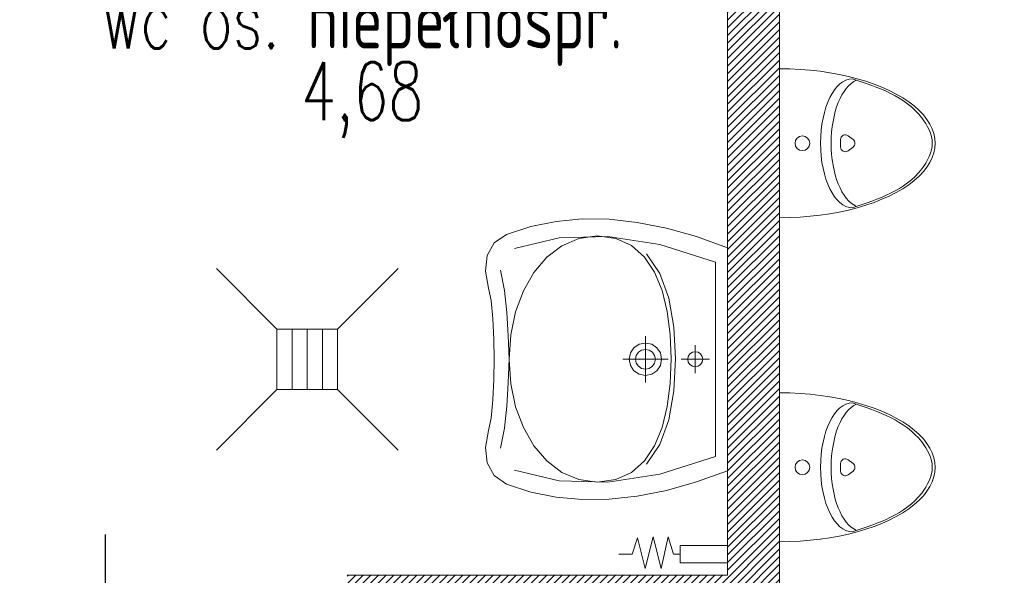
# Model space of a CAD drawing. Header units: inches. Extents: x 27484 to 71626, y -45113 to 39.
# Tile 104 of 256: x 34622 to 34849, y -32021 to -31892. Entities that reach past the tile are written whole.
import ezdxf
from ezdxf.enums import TextEntityAlignment as Align

# ---------------------------------------------------------------- set-up
doc = ezdxf.new("R2010")
doc.units = ezdxf.units.IN
doc.header["$LTSCALE"] = 50
doc.header["$MEASUREMENT"] = 0
for name, color, linetype, lineweight in [('A-ARMATURA', 45, 'Continuous', 5), ('A-SCIANY', 5, 'Continuous', 18), ('A-ść. istn.', 8, 'Continuous', 0), ('R-MET-DRZ', 7, 'Continuous', 15)]:
    doc.layers.add(name, color=color, linetype=linetype, lineweight=lineweight)
for name, color, linetype in [('R-MET-POM-OPIS', 7, 'Continuous'), ('R-MET-POM-OPIS-NR', 2, 'Continuous'), ('R-MET-POM-OPIS-POM', 7, 'Continuous'), ('S-DRZ-', 7, 'Continuous'), ('S-DRZ-O', 7, 'Continuous'), ('S-DRZ-SKRZYD', 5, 'Continuous'), ('S-DRZ-WEGAR', 7, 'Continuous')]:
    doc.layers.add(name, color=color, linetype=linetype)
doc.styles.add('MET_POM', font='simplex.shx')

# ---------------------------------------------------------------- blocks, each defined once
blk = doc.blocks.new('A$C0ADF19BE')
at = {"layer": 'A-ARMATURA', "linetype": 'Continuous'}
for p, q in [((-17.24, 9.5), (17.24, 9.5)), ((-1.75, -6.35), (-0.88, -7.52)), ((-0.87, -4.6), (0.87, -4.6)), ((1.75, -6.35), (0.88, -7.52))]:
    blk.add_line(p, q, dxfattribs=at)
blk.add_circle((0, 4.2), 1.7, dxfattribs=at)
for centre, start, end in [((-0.87, -5.7), 90, 216.8823), ((0.87, -5.7), 323.1177, 90), ((0, -6.86), 216.8823, 323.1177)]:
    blk.add_arc(centre, 1.09, start, end, dxfattribs=at)
for centre, major_axis, ratio, start_param, end_param in [((0, 9.5), (0, -36), 0.478823, 4.712389, 7.853982), ((0, -7.34), (-14.92, 0), 0.492275, 3.141593, 6.283185), ((0, -9.79), (-14.92, 0), 0.492275, 3.348063, 6.076813)]:
    blk.add_ellipse(centre, major_axis=major_axis, ratio=ratio, start_param=start_param, end_param=end_param, dxfattribs=at)
blk.add_spline([(-14.92, -7.34), (-5.95, -23.4), (0.03, -25.83), (5.88, -23.4), (14.92, -7.34)], degree=3, dxfattribs=at)
blk = doc.blocks.new('KRAT')
for p, q in [((-7, 7), (-21, 21)), ((7, 7), (21, 21)), ((7, 3.5), (-7, 3.5)), ((7, 0), (-7, 0)), ((7, -3.5), (-7, -3.5)), ((-7, -7), (-21, -21)), ((7, -7), (21, -21))]:
    blk.add_line(p, q)
blk.add_lwpolyline([(7, -7), (7, 7), (-7, 7), (-7, -7)], close=True)
blk = doc.blocks.new('A$C5AAF5422')
at = {"layer": 'A-ARMATURA'}
for p, q in [((0, 0), (-25.81, 0)), ((25.81, 0), (0, 0)), ((28.39, -7.2), (25.81, 0)), ((-25.81, 0), (-28.39, -7.2)), ((-22.51, -2.8), (-26.59, -15.65)), ((0, -2.8), (-22.51, -2.8)), ((22.51, -2.8), (0, -2.8)), ((0, -10.73), (0, -4.22)), ((26.59, -15.65), (22.51, -2.8)), ((-1.75, -7.48), (-1.61, -6.8)), ((-1.61, -6.8), (-1.24, -6.24)), ((-1.24, -6.24), (-0.68, -5.86)), ((-0.68, -5.86), (0, -5.72)), ((0, -5.72), (0, -5.72)), ((0, -5.72), (0.68, -5.86)), ((0.68, -5.86), (1.24, -6.24)), ((1.24, -6.24), (1.61, -6.8)), ((1.61, -6.8), (1.75, -7.48)), ((-28.39, -7.2), (-30.35, -14.17)), ((-3.25, -7.48), (3.25, -7.48)), ((-1.61, -8.16), (-1.75, -7.48)), ((-1.24, -8.71), (-1.61, -8.16)), ((-0.68, -9.09), (-1.24, -8.71)), ((0, -9.23), (-0.68, -9.09)), ((0.68, -9.09), (0, -9.23)), ((1.24, -8.71), (0.68, -9.09)), ((1.61, -8.16), (1.24, -8.71)), ((1.75, -7.48), (1.61, -8.16)), ((30.35, -14.17), (28.39, -7.2)), ((-19.75, -15.71), (-14.01, -13.63)), ((-14.01, -13.63), (-7.31, -12.42)), ((-10.92, -13.96), (-5.6, -13.26)), ((-7.31, -12.42), (0.07, -12.04)), ((-5.6, -13.26), (0.07, -13.04)), ((0.07, -12.04), (7.44, -12.42)), ((0.07, -13.04), (5.74, -13.26)), ((5.74, -13.26), (11.05, -13.96)), ((7.44, -12.42), (14.14, -13.63)), ((14.14, -13.63), (19.88, -15.71)), ((-30.35, -14.17), (-31.68, -20.89)), ((-26.59, -15.65), (-28.45, -27.74)), ((-24.26, -18.74), (-19.75, -15.71)), ((-20, -16.92), (-15.76, -15.17)), ((-15.76, -15.17), (-10.92, -13.96)), ((-2.65, -16.36), (-1.46, -15.56)), ((-1.46, -15.56), (0, -15.26)), ((0, -24.26), (0, -13.76)), ((0, -15.26), (0, -15.26)), ((0, -15.26), (1.46, -15.56)), ((1.46, -15.56), (2.65, -16.36)), ((11.05, -13.96), (15.89, -15.17)), ((15.89, -15.17), (20.13, -16.92)), ((19.88, -15.71), (24.39, -18.74)), ((28.45, -27.74), (26.59, -15.65)), ((31.68, -20.89), (30.35, -14.17)), ((-23.51, -19.26), (-20, -16.92)), ((-3.75, -19.01), (-3.46, -17.56)), ((-3.46, -17.56), (-2.65, -16.36)), ((-2.3, -19.01), (-2.12, -18.12)), ((-2.12, -18.12), (-1.63, -17.39)), ((-1.63, -17.39), (-0.89, -16.89)), ((-0.89, -16.89), (0, -16.71)), ((0, -16.71), (0, -16.71)), ((0, -16.71), (0.89, -16.89)), ((0.89, -16.89), (1.63, -17.39)), ((1.63, -17.39), (2.12, -18.12)), ((2.12, -18.12), (2.3, -19.01)), ((2.65, -16.36), (3.46, -17.56)), ((3.46, -17.56), (3.75, -19.01)), ((20.13, -16.92), (23.64, -19.26)), ((-26.17, -22.22), (-23.51, -19.26)), ((5.34, -19.01), (-5.34, -19.01)), ((-3.46, -20.47), (-3.75, -19.01)), ((-2.65, -21.66), (-3.46, -20.47)), ((-2.12, -19.91), (-2.3, -19.01)), ((-1.63, -20.64), (-2.12, -19.91)), ((-0.13, -20.35), (-0.13, -20.35)), ((2.12, -19.91), (1.63, -20.64)), ((2.3, -19.01), (2.12, -19.91)), ((3.46, -20.47), (2.65, -21.66)), ((3.75, -19.01), (3.46, -20.47)), ((23.64, -19.26), (26.3, -22.22)), ((-31.68, -20.89), (-32.39, -27.38)), ((-27.86, -25.83), (-26.17, -22.22)), ((-1.46, -22.47), (-2.65, -21.66)), ((-0.89, -21.13), (-1.63, -20.64)), ((0, -22.76), (-1.46, -22.47)), ((0, -21.31), (-0.89, -21.13)), ((-0.07, -21.39), (-0.07, -21.39)), ((0.89, -21.13), (0, -21.31)), ((1.46, -22.47), (0, -22.76)), ((1.63, -20.64), (0.89, -21.13)), ((2.65, -21.66), (1.46, -22.47)), ((26.3, -22.22), (27.99, -25.83)), ((32.39, -27.38), (31.68, -20.89)), ((-28.45, -30.14), (-27.86, -25.83)), ((27.99, -25.83), (28.58, -30.14)), ((-32.39, -27.38), (-32.47, -33.64)), ((-28.45, -27.74), (-28.14, -38.98)), ((28.14, -38.98), (28.45, -27.74)), ((32.47, -33.64), (32.39, -27.38)), ((-28.45, -30.14), (-27.86, -34.42)), ((27.99, -34.42), (28.58, -30.14)), ((-32.47, -33.64), (-31.92, -39.69)), ((31.92, -39.69), (32.47, -33.64)), ((-27.86, -34.42), (-26.18, -38.33)), ((26.29, -38.33), (27.99, -34.42)), ((-26.18, -38.33), (-23.53, -41.81)), ((23.61, -41.81), (26.29, -38.33)), ((-31.92, -39.69), (-30.72, -45.51)), ((-28.14, -38.98), (-25.67, -49.28)), ((25.67, -49.28), (28.14, -38.98)), ((30.72, -45.51), (31.92, -39.69)), ((-23.53, -41.81), (-20.04, -44.79)), ((20.09, -44.79), (23.61, -41.81)), ((-30.72, -45.51), (-28.88, -51.12)), ((-20.04, -44.79), (-15.81, -47.22)), ((15.83, -47.22), (20.09, -44.79)), ((28.88, -51.12), (30.72, -45.51)), ((-15.81, -47.22), (-10.99, -49.04)), ((10.98, -49.04), (15.83, -47.22)), ((-10.99, -49.04), (-5.68, -50.17)), ((5.66, -50.17), (10.98, -49.04)), ((-28.88, -51.12), (-26.93, -53.97)), ((-15.91, -51.63), (-20.61, -52.51)), ((-10.83, -51.08), (-15.91, -51.63)), ((-5.48, -50.74), (-10.83, -51.08)), ((-5.68, -50.17), (-0.02, -50.56)), ((0.02, -50.52), (-5.48, -50.74)), ((-0.02, -50.56), (5.66, -50.17)), ((5.51, -50.74), (0.02, -50.52)), ((10.86, -51.08), (5.51, -50.74)), ((15.94, -51.63), (10.86, -51.08)), ((20.64, -52.51), (15.94, -51.63)), ((26.93, -53.97), (28.88, -51.12)), ((-26.93, -53.97), (-23.99, -55.58)), ((-13.64, -54.72), (-9.42, -54.29)), ((-9.42, -54.29), (-4.6, -54.04)), ((-4.6, -54.04), (0, -54.01)), ((0, -54.01), (0, -54.01)), ((0, -54.01), (4.6, -54.04)), ((4.6, -54.04), (9.42, -54.29)), ((9.42, -54.29), (13.64, -54.72)), ((23.99, -55.58), (26.93, -53.97)), ((-23.99, -55.58), (-20.4, -56.01)), ((-20.4, -56.01), (-16.46, -55.28)), ((-16.46, -55.28), (-13.64, -54.72)), ((13.64, -54.72), (16.46, -55.28)), ((16.46, -55.28), (20.4, -56.01)), ((20.4, -56.01), (23.99, -55.58))]:
    blk.add_line(p, q, dxfattribs=at)
blk = doc.blocks.new('A$C1D21525B')
at = {"layer": 'A-ARMATURA'}
blk.add_lwpolyline([(0, 11.01), (0, 12.5), (-3.99, 13.74), (3.32, 15.39), (-3.99, 17.22), (3.32, 19.09), (-3.82, 20.87), (0, 22.08), (0, 25.18)], dxfattribs=at)
blk.add_lwpolyline([(1.99, 0), (-1.99, 0), (-1.99, 11.01), (1.99, 11.01)], close=True, dxfattribs=at)
blk = doc.blocks.new('MPOM0239')
at = {"layer": 'R-MET-POM-OPIS', "style": 'MET_POM', "width": 0.7}
for tag, p in [('POS', (0, -0.225)), ('ARE', (0, -0.4898))]:
    blk.add_attdef(tag, text='', height=0.2, dxfattribs=at).set_placement(p, align=Align.CENTER)
at = {"layer": 'R-MET-POM-OPIS', "style": 'MET_POM', "width": 0.7, "flags": 1}
blk.add_attdef('UNI', (0.2464, -0.4898), '', height=0.2, dxfattribs=at)
at = {"layer": 'R-MET-POM-OPIS-NR', "style": 'MET_POM', "width": 0.8}
blk.add_attdef('NR', text='', height=0.2, dxfattribs=at).set_placement((-0.0028, 0.269), align=Align.CENTER)
at = {"layer": 'R-MET-POM-OPIS-POM', "style": 'MET_POM', "width": 0.7}
blk.add_attdef('POM', text='', height=0.2, dxfattribs=at).set_placement((0, 0.0223), align=Align.CENTER)
blk = doc.blocks.new('A$C0BC40F88')
at = {"layer": 'S-DRZ-'}
blk.add_arc((5.1, 101.8), 101.8, 270, 0, dxfattribs=at)
at = {"layer": 'S-DRZ-O'}
blk.add_line((56, 117.22), (56, 86.38), dxfattribs=at)
at = {"layer": 'S-DRZ-SKRZYD'}
blk.add_line((5.1, 101.8), (5.1, 0), dxfattribs=at)
at = {"layer": 'S-DRZ-WEGAR'}
for points in [[(0, 98.23), (5.1, 98.23), (5.1, 105.37), (0, 105.37)], [(106.9, 105.37), (112, 105.37), (112, 98.23), (106.9, 98.23)]]:
    blk.add_lwpolyline(points, close=True, dxfattribs=at)

msp = doc.modelspace()

# ---------------------------------------------------------------- hatches: boundary and pattern name
at = {"layer": 'A-ść. istn.', "ltscale": 0.1}
h = msp.add_hatch(dxfattribs=at)
h.set_pattern_fill('ANSI31', color=256, scale=10)
h.set_pattern_definition([(45, (31560.1443, -34930.5661), (-0.88388348, 0.88388348), [])])
h.paths.add_polyline_path([(34797.48246, -31806.06607), (34785.48246, -31806.06607), (34785.48246, -32021.06607), (34697.48246, -32021.06607), (34697.48246, -32033.06607), (34785.48246, -32033.06607), (34785.48246, -32203.06607), (34797.48246, -32203.06607), (34797.48246, -32118.06607), (34849.48246, -32118.06607), (34849.48246, -32106.06607), (34797.48246, -32106.06607)])

# ---------------------------------------------------------------- linework, layer by layer
at = {"layer": 'A-SCIANY', "ltscale": 3}
for p, q in [((34785.48246, -31806.06607), (34785.48246, -32021.06607)), ((34797.48246, -32106.06607), (34797.48246, -31806.06607)), ((34797.48246, -31806.06607), (34797.48246, -32106.06607))]:
    msp.add_line(p, q, dxfattribs=at)
at = {"layer": 'A-SCIANY'}
msp.add_line((34785.48246, -32021.06607), (34697.48246, -32021.06607), dxfattribs=at)

# ---------------------------------------------------------------- block references
at = {"layer": 'A-ARMATURA', "lineweight": -3, "rotation": 90}
for p in [(34806.98238, -31921.06607), (34806.98238, -31996.06607)]:
    msp.add_blockref('A$C0ADF19BE', p, dxfattribs=at)
at = {"layer": 'A-ARMATURA', "lineweight": -3, "extrusion": (0, 0, -1), "zscale": -1}
for name, p, rotation in [('A$C5AAF5422', (-34785.48246, -31971.06607), 89.99999995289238), ('KRAT', (-34688.2452, -31971.06607), 269.9999999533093)]:
    msp.add_blockref(name, p, dxfattribs=dict(at, rotation=rotation))
at = {"layer": 'A-ARMATURA', "extrusion": (0, 0, -1), "zscale": -1, "rotation": 269.9999999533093}
msp.add_blockref('A$C1D21525B', (-34785.48246, -32016.17605), dxfattribs=at)
at = {"layer": 'R-MET-DRZ', "xscale": -1}
msp.add_blockref('A$C0BC40F88', (34697.48246, -32128.86606), dxfattribs=at)
at = {"layer": 'R-MET-POM-OPIS'}
ref = msp.add_blockref('MPOM0239', (34700.96946, -31900.62324), dxfattribs=dict(at, xscale=67.20000000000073, yscale=67.20000000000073, zscale=67.20000000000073))
ref.add_attrib('NR', '1/26', dxfattribs={"layer": 'R-MET-POM-OPIS-NR', "height": 18.816, "style": 'MET_POM', "width": 0.8}).set_placement((34700.77912, -31874.82699), align=Align.CENTER)
ref.add_attrib('ARE', '4,68', dxfattribs={"height": 13.44, "style": 'MET_POM', "width": 0.7}).set_placement((34700.96946, -31915.74147), align=Align.CENTER)
ref.add_attrib('POM', 'wc os. niepełnospr.', dxfattribs={"layer": 'R-MET-POM-OPIS-POM', "height": 13.44, "style": 'MET_POM', "width": 0.7}).set_placement((34700.96946, -31899.12319), align=Align.CENTER)

doc.saveas('drawing.dxf')
